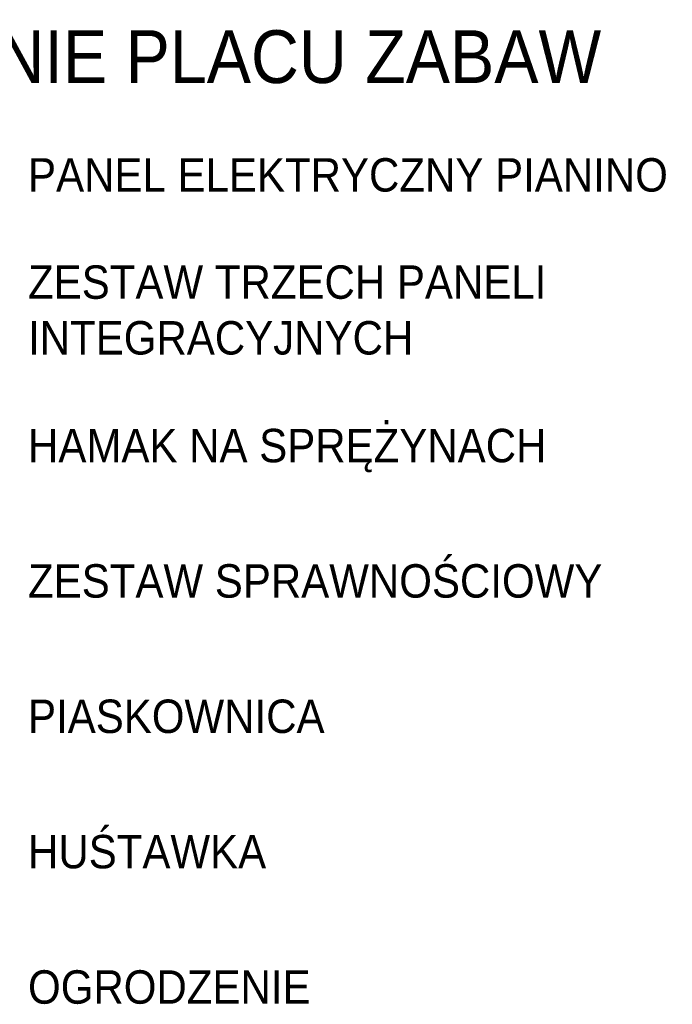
# Model space of a CAD drawing. Header units: metres. Extents: x 5484066 to 5586315, y 5680530 to 5718493.
# Tile 104 of 110: x 5516303 to 5516321, y 5683343 to 5683371. Entities that reach past the tile are written whole.
import ezdxf

# ---------------------------------------------------------------- set-up
doc = ezdxf.new("R2010")
doc.units = ezdxf.units.M
doc.layers.add('01-SIM Weglinie-PZT-PTW_06-10-2025$0$A-Legenda', color=184, linetype='Continuous')
doc.layers.add('_xref', color=7, linetype='Continuous')
doc.styles.add('01-SIM Weglinie-PZT-PTW_06-10-2025$0$MZSK01', font='arial.ttf', dxfattribs={"width": 0.9, "height": 0.75})

# ---------------------------------------------------------------- blocks, each defined once
blk = doc.blocks.new('01-SIM Weglinie-PZT-PTW_06-10-2025')
at = {"layer": '01-SIM Weglinie-PZT-PTW_06-10-2025$0$A-Legenda', "insert": (5516291.332, 5683370.675), "char_height": 1.5, "width": 39.55982, "attachment_point": 1, "style": '01-SIM Weglinie-PZT-PTW_06-10-2025$0$MZSK01'}
blk.add_mtext('\\A1;WYPOSAŻENIE PLACU ZABAW', dxfattribs=at)
at = {"layer": '01-SIM Weglinie-PZT-PTW_06-10-2025$0$A-Legenda', "char_height": 0.95, "width": 24.42792, "attachment_point": 1, "rotation": 0, "style": '01-SIM Weglinie-PZT-PTW_06-10-2025$0$MZSK01'}
for s, insert in [('\\A1;PANEL ELEKTRYCZNY PIANINO', (5516302.915, 5683367.04)), ('\\A1;ZESTAW TRZECH PANELI INTEGRACYJNYCH', (5516302.915, 5683363.993)), ('\\A1;HAMAK NA SPRĘŻYNACH', (5516302.915, 5683359.347)), ('\\A1;ZESTAW SPRAWNOŚCIOWY', (5516302.915, 5683355.5)), ('\\A1;PIASKOWNICA', (5516302.915, 5683351.653)), ('\\A1;HUŚTAWKA', (5516302.915, 5683347.806)), ('\\A1;OGRODZENIE', (5516302.915, 5683343.959))]:
    blk.add_mtext(s, dxfattribs=dict(at, insert=insert))

msp = doc.modelspace()

# ---------------------------------------------------------------- block references
at = {"layer": '_xref'}
msp.add_blockref('01-SIM Weglinie-PZT-PTW_06-10-2025', (0, 0), dxfattribs=at)

doc.saveas('drawing.dxf')
